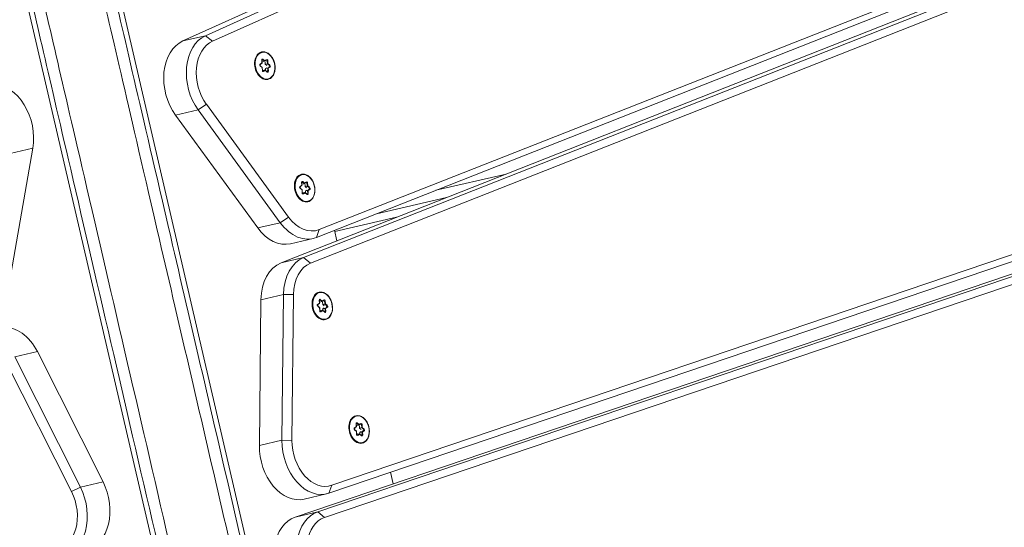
# Model space of a CAD drawing. Extents: x 5477758 to 5478338, y 5918274 to 5918502.
# Tile 106 of 121: x 5477951.73 to 5477952.148, y 5918462.759 to 5918462.975. Entities that reach past the tile are written whole.
import ezdxf

# ---------------------------------------------------------------- set-up
doc = ezdxf.new("R2010")
doc.units = 0
doc.layers.get('0').update_dxf_attribs({"color": 8, "linetype": 'CONTINUOUS', "lineweight": 13})
doc.layers.add('0_PROJEKTOWANE ZABAWKI', color=8, linetype='CONTINUOUS', lineweight=0)

# ---------------------------------------------------------------- blocks, each defined once
blk = doc.blocks.new('zw$CEC1')
for p, q in [((1094.523, -593.651), (1100.999, -659.137)), ((1101.299, -659.334), (1094.823, -593.848)), ((1102.263, -659.748), (1095.787, -594.262)), ((1080.973, -594.636), (1090.271, -657.193)), ((1095.487, -594.489), (1101.963, -659.975)), ((1068.21, -595.045), (1081.13, -660.052)), ((1081.427, -659.81), (1068.507, -594.803)), ((1090.569, -657.383), (1081.271, -594.826)), ((1081.982, -595.554), (1091.281, -658.111)), ((1091.579, -657.877), (1082.281, -595.32)), ((1101.963, -660.965), (1095.487, -595.479)), ((1081.13, -661.042), (1068.21, -596.035)), ((1091.281, -659.101), (1081.982, -596.544)), ((1089.766, -648.907), (1089.766, -651.976)), ((1090.166, -654.667), (1090.166, -651.598)), ((1090.503, -653.868), (1090.503, -656.569)), ((1090.448, -656.569), (1090.904, -656.569)), ((1090.903, -656.569), (1090.903, -656.559)), ((1101.025, -656.569), (1101.529, -656.569)), ((1088.172, -657.267), (1088.207, -657.353)), ((1088.223, -657.248), (1088.354, -657.271)), ((1088.223, -657.251), (1088.223, -657.248)), ((1088.349, -657.249), (1088.226, -657.227)), ((1088.438, -657.184), (1088.349, -657.249)), ((1088.354, -657.271), (1088.449, -657.202)), ((1088.449, -657.202), (1088.449, -657.206)), ((1088.499, -657.211), (1088.536, -657.303)), ((1088.499, -657.214), (1088.499, -657.211)), ((1088.548, -657.284), (1088.513, -657.197)), ((1090.271, -657.193), (1090.569, -657.383)), ((1098.976, -657.25), (1098.888, -657.315)), ((1098.892, -657.337), (1098.987, -657.268)), ((1098.987, -657.268), (1098.987, -657.272)), ((1099.086, -657.35), (1099.051, -657.263)), ((1082.979, -657.658), (1082.89, -657.723)), ((1082.895, -657.745), (1082.99, -657.676)), ((1082.99, -657.676), (1082.99, -657.679)), ((1083.04, -657.685), (1083.077, -657.777)), ((1083.04, -657.688), (1083.04, -657.685)), ((1083.089, -657.758), (1083.054, -657.671)), ((1088.207, -657.353), (1088.119, -657.417)), ((1088.13, -657.435), (1088.224, -657.366)), ((1088.13, -657.439), (1088.13, -657.435)), ((1088.14, -657.47), (1088.264, -657.492)), ((1088.272, -657.489), (1088.143, -657.466)), ((1088.223, -657.363), (1088.186, -657.271)), ((1088.203, -657.477), (1088.224, -657.462)), ((1088.224, -657.366), (1088.224, -657.462)), ((1088.261, -657.35), (1088.354, -657.366)), ((1088.264, -657.492), (1088.299, -657.578)), ((1088.312, -657.583), (1088.275, -657.491)), ((1088.354, -657.271), (1088.354, -657.366)), ((1088.354, -657.366), (1088.421, -657.318)), ((1088.459, -657.522), (1088.365, -657.59)), ((1088.374, -657.592), (1088.462, -657.527)), ((1088.588, -657.545), (1088.459, -657.522)), ((1088.462, -657.527), (1088.586, -657.549)), ((1088.51, -657.333), (1088.536, -657.399)), ((1088.536, -657.303), (1088.668, -657.326)), ((1088.536, -657.303), (1088.536, -657.399)), ((1088.536, -657.399), (1088.61, -657.411)), ((1088.672, -657.305), (1088.548, -657.284)), ((1088.588, -657.431), (1088.625, -657.523)), ((1088.588, -657.431), (1088.588, -657.523)), ((1088.684, -657.357), (1088.591, -657.425)), ((1088.605, -657.423), (1088.693, -657.358)), ((1088.64, -657.509), (1088.605, -657.423)), ((1088.625, -657.523), (1088.625, -657.526)), ((1088.668, -657.326), (1088.668, -657.33)), ((1090.58, -657.531), (1090.58, -658.521)), ((1093.231, -657.672), (1093.266, -657.758)), ((1093.282, -657.769), (1093.245, -657.677)), ((1093.282, -657.653), (1093.413, -657.676)), ((1093.282, -657.656), (1093.282, -657.653)), ((1093.408, -657.654), (1093.285, -657.632)), ((1093.497, -657.589), (1093.408, -657.654)), ((1093.413, -657.676), (1093.508, -657.607)), ((1093.413, -657.676), (1093.413, -657.771)), ((1093.508, -657.607), (1093.508, -657.611)), ((1093.558, -657.616), (1093.595, -657.708)), ((1093.558, -657.619), (1093.558, -657.616)), ((1093.607, -657.689), (1093.572, -657.602)), ((1093.731, -657.71), (1093.607, -657.689)), ((1098.745, -657.419), (1098.657, -657.484)), ((1098.668, -657.501), (1098.762, -657.432)), ((1098.668, -657.505), (1098.668, -657.501)), ((1098.678, -657.536), (1098.802, -657.558)), ((1098.81, -657.555), (1098.681, -657.532)), ((1098.71, -657.333), (1098.745, -657.419)), ((1098.761, -657.43), (1098.724, -657.338)), ((1098.741, -657.543), (1098.762, -657.528)), ((1098.761, -657.314), (1098.892, -657.337)), ((1098.761, -657.317), (1098.761, -657.314)), ((1098.762, -657.432), (1098.762, -657.528)), ((1098.888, -657.315), (1098.764, -657.293)), ((1098.799, -657.416), (1098.892, -657.433)), ((1098.802, -657.558), (1098.837, -657.645)), ((1098.851, -657.65), (1098.813, -657.558)), ((1098.892, -657.337), (1098.892, -657.433)), ((1098.892, -657.433), (1098.959, -657.384)), ((1098.997, -657.588), (1098.903, -657.656)), ((1098.912, -657.658), (1099.001, -657.593)), ((1099.126, -657.611), (1098.997, -657.588)), ((1099.001, -657.593), (1099.124, -657.615)), ((1099.037, -657.277), (1099.074, -657.369)), ((1099.037, -657.28), (1099.037, -657.277)), ((1099.048, -657.399), (1099.074, -657.465)), ((1099.074, -657.369), (1099.206, -657.392)), ((1099.074, -657.369), (1099.074, -657.465)), ((1099.074, -657.465), (1099.148, -657.478)), ((1099.21, -657.371), (1099.086, -657.35)), ((1099.126, -657.497), (1099.163, -657.589)), ((1099.126, -657.497), (1099.126, -657.589)), ((1099.222, -657.423), (1099.129, -657.491)), ((1099.143, -657.489), (1099.231, -657.424)), ((1099.178, -657.575), (1099.143, -657.489)), ((1099.163, -657.589), (1099.163, -657.592)), ((1099.206, -657.392), (1099.206, -657.396)), ((1082.748, -657.827), (1082.66, -657.891)), ((1082.671, -657.909), (1082.765, -657.84)), ((1082.671, -657.913), (1082.671, -657.909)), ((1082.681, -657.944), (1082.805, -657.966)), ((1082.813, -657.963), (1082.684, -657.94)), ((1082.713, -657.74), (1082.748, -657.827)), ((1082.764, -657.837), (1082.727, -657.745)), ((1082.744, -657.951), (1082.765, -657.936)), ((1082.764, -657.722), (1082.895, -657.745)), ((1082.764, -657.725), (1082.764, -657.722)), ((1082.765, -657.84), (1082.765, -657.936)), ((1082.89, -657.723), (1082.767, -657.701)), ((1082.802, -657.824), (1082.895, -657.84)), ((1082.805, -657.966), (1082.84, -658.052)), ((1082.853, -658.057), (1082.816, -657.965)), ((1082.895, -657.745), (1082.895, -657.84)), ((1082.895, -657.84), (1082.962, -657.791)), ((1083, -657.996), (1082.906, -658.064)), ((1082.915, -658.066), (1083.003, -658.001)), ((1083.129, -658.019), (1083, -657.996)), ((1083.003, -658.001), (1083.127, -658.023)), ((1083.051, -657.807), (1083.077, -657.873)), ((1083.077, -657.777), (1083.209, -657.8)), ((1083.077, -657.777), (1083.077, -657.873)), ((1083.077, -657.873), (1083.151, -657.885)), ((1083.213, -657.779), (1083.089, -657.758)), ((1083.129, -657.905), (1083.166, -657.997)), ((1083.129, -657.905), (1083.129, -657.997)), ((1083.225, -657.831), (1083.132, -657.899)), ((1083.146, -657.897), (1083.234, -657.832)), ((1083.181, -657.983), (1083.146, -657.897)), ((1083.166, -657.997), (1083.166, -658)), ((1083.209, -657.8), (1083.209, -657.804)), ((1091.281, -658.111), (1091.579, -657.877)), ((1093.266, -657.758), (1093.178, -657.822)), ((1093.189, -657.84), (1093.283, -657.771)), ((1093.189, -657.844), (1093.189, -657.84)), ((1093.199, -657.875), (1093.323, -657.897)), ((1093.331, -657.894), (1093.202, -657.871)), ((1093.262, -657.882), (1093.283, -657.867)), ((1093.283, -657.771), (1093.283, -657.867)), ((1093.32, -657.755), (1093.413, -657.771)), ((1093.323, -657.897), (1093.358, -657.984)), ((1093.371, -657.988), (1093.334, -657.896)), ((1093.413, -657.771), (1093.48, -657.723)), ((1093.518, -657.927), (1093.424, -657.995)), ((1093.433, -657.997), (1093.521, -657.932)), ((1093.647, -657.95), (1093.518, -657.927)), ((1093.521, -657.932), (1093.645, -657.954)), ((1093.569, -657.738), (1093.595, -657.804)), ((1093.595, -657.708), (1093.727, -657.731)), ((1093.595, -657.708), (1093.595, -657.804)), ((1093.595, -657.804), (1093.669, -657.816)), ((1093.647, -657.836), (1093.684, -657.928)), ((1093.647, -657.836), (1093.647, -657.928)), ((1093.743, -657.762), (1093.65, -657.83)), ((1093.664, -657.828), (1093.752, -657.763)), ((1093.699, -657.914), (1093.664, -657.828)), ((1093.684, -657.928), (1093.684, -657.931)), ((1093.727, -657.731), (1093.727, -657.735)), ((1089.456, -658.349), (1083.986, -660.673)), ((1089.456, -658.349), (1089.61, -658.743)), ((1091.281, -658.111), (1091.281, -659.101)), ((1084.141, -661.067), (1089.61, -658.743)), ((1089.61, -658.743), (1089.61, -659.733)), ((1092.716, -658.888), (1092.619, -659.301)), ((1098.75, -660.357), (1092.716, -658.888)), ((1092.619, -659.301), (1098.652, -660.77)), ((1092.619, -660.291), (1092.619, -659.301)), ((1100.999, -659.137), (1101.299, -659.334)), ((1089.61, -659.733), (1084.141, -662.057)), ((1101.303, -660.422), (1101.303, -659.433)), ((1101.963, -659.975), (1102.263, -659.748)), ((1081.13, -660.052), (1081.427, -659.81)), ((1081.13, -660.052), (1081.13, -661.042)), ((1101.963, -659.975), (1101.963, -660.965)), ((1098.652, -661.76), (1092.619, -660.291)), ((1098.75, -660.357), (1098.652, -660.77)), ((1083.986, -660.673), (1084.141, -661.067)), ((1098.652, -660.77), (1098.652, -661.76)), ((1084.141, -662.057), (1084.141, -661.067)), ((1179.728, -663.216), (1065.128, -663.216)), ((1065.128, -667.14), (1179.728, -667.14)), ((1084.14, -668.298), (1089.609, -670.622)), ((1084.14, -669.288), (1084.14, -668.298)), ((1092.618, -670.065), (1098.651, -668.596)), ((1098.651, -668.596), (1098.651, -669.586)), ((1098.651, -669.586), (1092.618, -671.055)), ((1098.749, -669.998), (1098.651, -669.586)), ((1092.618, -671.055), (1092.618, -670.065)), ((1092.716, -671.467), (1098.749, -669.998))]:
    blk.add_line(p, q)
for centre in [(1088.406, -657.388), (1098.944, -657.454), (1082.947, -657.862), (1093.465, -657.793)]:
    blk.add_ellipse(centre, major_axis=(0.58, 0), ratio=0.707107)
for centre, major_axis, ratio, start_param, end_param in [((1088.215, -657.258), (-0.045, 0), 0.707107, 4.467995, 6.56239), ((1088.172, -657.277), (0.0139, 0.0056), 0.679724, 0, 1.301881), ((1088.215, -657.268), (-0.03, 0), 0.707107, 4.467995, 6.283185), ((1088.406, -657.402), (0.25, 0), 0.707107, 2.189614, 2.547433), ((1088.226, -657.237), (0.0026, 0.0148), 0.171098, 0.800479, 2.371275), ((1088.349, -657.259), (0.0037, -0.0158), 0.19164, 0.688736, 2.259533), ((1088.406, -657.402), (0.25, 0), 0.707107, 1.142416, 1.510388), ((1088.47, -657.206), (0.045, 0), 0.707107, 0.279204, 2.3736), ((1088.438, -657.195), (-0.0089, 0.0121), 0.508626, 3.748748, 5.319544), ((1088.47, -657.217), (0.03, 0), 0.707107, 0.279204, 2.3736), ((1088.513, -657.208), (-0.0139, -0.0056), 0.679724, 4.443473, 6.01427), ((1088.58, -657.319), (1.7, 0), 0.707107, 5.253441, 6.387905), ((1099.008, -657.272), (0.045, 0), 0.707107, 0.279204, 2.3736), ((1098.976, -657.261), (-0.0089, 0.0121), 0.508626, 3.748748, 5.319544), ((1099.008, -657.283), (0.03, 0), 0.707107, 0.279204, 2.3736), ((1099.051, -657.274), (-0.0139, -0.0056), 0.679724, 4.443473, 6.01427), ((1083.011, -657.68), (0.045, 0), 0.707107, 0.279204, 2.3736), ((1082.979, -657.669), (-0.0089, 0.0121), 0.508626, 3.748748, 5.319544), ((1083.011, -657.691), (0.03, 0), 0.707107, 0.279204, 2.3736), ((1083.054, -657.682), (-0.0139, -0.0056), 0.679724, 4.443473, 6.01427), ((1088.406, -657.402), (-0.6, 0), 0.707107, 0, 3.141593), ((1088.151, -657.44), (-0.045, 0), 0.707107, 5.515192, 7.609587), ((1088.119, -657.428), (-0.0089, 0.0121), 0.508626, 3.748748, 5.319544), ((1088.151, -657.45), (-0.03, 0), 0.707107, 5.515192, 6.283185), ((1088.14, -657.481), (0.0026, 0.0148), 0.171098, 0, 0.800479), ((1088.406, -657.402), (-0.25, 0), 0.707107, 0.095219, 0.407877), ((1088.207, -657.363), (0.0166, -0.0047), 0.601017, 0.16912, 1.739916), ((1088.264, -657.503), (-0.0104, -0.0129), 0.462667, 2.890892, 4.192773), ((1088.299, -657.589), (0.0139, 0.0056), 0.679724, 0, 1.301881), ((1088.342, -657.57), (-0.045, 0), 0.707107, 0.279204, 2.3736), ((1088.406, -657.402), (-0.25, 0), 0.707107, 1.152569, 1.475438), ((1088.374, -657.602), (-0.0089, 0.0121), 0.508626, 5.319544, 6.283185), ((1088.462, -657.538), (0.0037, -0.0158), 0.19164, 2.259533, 3.223174), ((1088.548, -657.294), (-0.0104, -0.0129), 0.462667, 4.192773, 5.763569), ((1088.406, -657.402), (-0.25, 0), 0.707107, 2.244927, 2.557585), ((1088.597, -657.518), (0.045, 0), 0.707107, 4.467995, 6.56239), ((1088.586, -657.56), (0.0026, 0.0148), 0.171098, 0, 0.800479), ((1088.605, -657.434), (-0.0166, 0.0047), 0.601017, 4.881509, 6.452305), ((1088.64, -657.52), (-0.0139, -0.0056), 0.679724, 4.443473, 6.01427), ((1088.597, -657.529), (0.03, 0), 0.707107, 0, 0.279204), ((1088.406, -657.402), (0.25, 0), 0.707107, 0.130169, 0.46319), ((1088.672, -657.316), (0.0026, 0.0148), 0.171098, 0.800479, 2.371275), ((1088.661, -657.347), (0.03, 0), 0.707107, 0, 1.326402), ((1088.661, -657.336), (0.045, 0), 0.707107, 5.515192, 7.609587), ((1088.693, -657.369), (-0.0089, 0.0121), 0.508626, 5.319544, 6.283185), ((1088.58, -657.531), (2, 0), 0.707107, 5.253441, 6.387905), ((1093.274, -657.663), (-0.045, 0), 0.707107, 4.467995, 6.56239), ((1093.231, -657.682), (0.0139, 0.0056), 0.679724, 0, 1.301881), ((1093.274, -657.673), (-0.03, 0), 0.707107, 4.467995, 6.283185), ((1093.465, -657.807), (0.25, 0), 0.707107, 2.189614, 2.547433), ((1093.285, -657.642), (0.0026, 0.0148), 0.171098, 0.800479, 2.371275), ((1093.408, -657.664), (0.0037, -0.0158), 0.19164, 0.688736, 2.259533), ((1093.465, -657.807), (0.25, 0), 0.707107, 1.142416, 1.510388), ((1093.529, -657.611), (0.045, 0), 0.707107, 0.279204, 2.3736), ((1093.497, -657.6), (-0.0089, 0.0121), 0.508626, 3.748748, 5.319544), ((1093.529, -657.622), (0.03, 0), 0.707107, 0.279204, 2.3736), ((1093.572, -657.613), (-0.0139, -0.0056), 0.679724, 4.443473, 6.01427), ((1093.607, -657.699), (-0.0104, -0.0129), 0.462667, 4.192773, 5.763569), ((1098.944, -657.468), (-0.6, 0), 0.707107, 0, 3.141593), ((1098.689, -657.506), (-0.045, 0), 0.707107, 5.515192, 7.609587), ((1098.657, -657.494), (-0.0089, 0.0121), 0.508626, 3.748748, 5.319544), ((1098.689, -657.516), (-0.03, 0), 0.707107, 5.515192, 6.283185), ((1098.678, -657.547), (0.0026, 0.0148), 0.171098, 0, 0.800479), ((1098.944, -657.468), (-0.25, 0), 0.707107, 0.095219, 0.407877), ((1098.753, -657.324), (-0.045, 0), 0.707107, 4.467995, 6.56239), ((1098.71, -657.343), (0.0139, 0.0056), 0.679724, 0, 1.301881), ((1098.753, -657.334), (-0.03, 0), 0.707107, 4.467995, 6.283185), ((1098.944, -657.468), (0.25, 0), 0.707107, 2.189614, 2.547433), ((1098.745, -657.43), (0.0166, -0.0047), 0.601017, 0.16912, 1.739916), ((1098.764, -657.304), (0.0026, 0.0148), 0.171098, 0.800479, 2.371275), ((1098.802, -657.569), (-0.0104, -0.0129), 0.462667, 2.890892, 4.192773), ((1098.837, -657.655), (0.0139, 0.0056), 0.679724, 0, 1.301881), ((1098.88, -657.636), (-0.045, 0), 0.707107, 0.279204, 2.3736), ((1098.944, -657.468), (-0.25, 0), 0.707107, 1.152569, 1.475438), ((1098.888, -657.325), (0.0037, -0.0158), 0.19164, 0.688736, 2.259533), ((1098.912, -657.669), (-0.0089, 0.0121), 0.508626, 5.319544, 6.283185), ((1098.944, -657.468), (0.25, 0), 0.707107, 1.142416, 1.510388), ((1099.001, -657.604), (0.0037, -0.0158), 0.19164, 2.259533, 3.223174), ((1099.086, -657.36), (-0.0104, -0.0129), 0.462667, 4.192773, 5.763569), ((1098.944, -657.468), (-0.25, 0), 0.707107, 2.244927, 2.557585), ((1099.135, -657.584), (0.045, 0), 0.707107, 4.467995, 6.56239), ((1099.124, -657.626), (0.0026, 0.0148), 0.171098, 0, 0.800479), ((1099.143, -657.5), (-0.0166, 0.0047), 0.601017, 4.881509, 6.452305), ((1099.178, -657.586), (-0.0139, -0.0056), 0.679724, 4.443473, 6.01427), ((1099.135, -657.595), (0.03, 0), 0.707107, 0, 0.279204), ((1098.944, -657.468), (0.25, 0), 0.707107, 0.130169, 0.46319), ((1099.21, -657.382), (0.0026, 0.0148), 0.171098, 0.800479, 2.371275), ((1099.199, -657.413), (0.03, 0), 0.707107, 0, 1.326402), ((1099.199, -657.402), (0.045, 0), 0.707107, 5.515192, 7.609587), ((1099.231, -657.435), (-0.0089, 0.0121), 0.508626, 5.319544, 6.283185), ((1082.947, -657.876), (-0.6, 0), 0.707107, 0, 3.141593), ((1082.692, -657.914), (-0.045, 0), 0.707107, 5.515192, 7.609587), ((1082.66, -657.902), (-0.0089, 0.0121), 0.508626, 3.748748, 5.319544), ((1082.692, -657.924), (-0.03, 0), 0.707107, 5.515192, 6.283185), ((1082.681, -657.955), (0.0026, 0.0148), 0.171098, 0, 0.800479), ((1082.947, -657.876), (-0.25, 0), 0.707107, 0.095219, 0.407877), ((1082.756, -657.732), (-0.045, 0), 0.707107, 4.467995, 6.56239), ((1082.713, -657.751), (0.0139, 0.0056), 0.679724, 0, 1.301881), ((1082.756, -657.742), (-0.03, 0), 0.707107, 4.467995, 6.283185), ((1082.947, -657.876), (0.25, 0), 0.707107, 2.189614, 2.547433), ((1082.748, -657.837), (0.0166, -0.0047), 0.601017, 0.16912, 1.739916), ((1082.767, -657.711), (0.0026, 0.0148), 0.171098, 0.800479, 2.371275), ((1082.805, -657.977), (-0.0104, -0.0129), 0.462667, 2.890892, 4.192773), ((1082.84, -658.063), (0.0139, 0.0056), 0.679724, 0, 1.301881), ((1082.883, -658.044), (-0.045, 0), 0.707107, 0.279204, 2.3736), ((1082.947, -657.876), (-0.25, 0), 0.707107, 1.152569, 1.475438), ((1082.89, -657.733), (0.0037, -0.0158), 0.19164, 0.688736, 2.259533), ((1082.915, -658.076), (-0.0089, 0.0121), 0.508626, 5.319544, 6.283185), ((1082.947, -657.876), (0.25, 0), 0.707107, 1.142416, 1.510388), ((1083.003, -658.012), (0.0037, -0.0158), 0.19164, 2.259533, 3.223174), ((1083.089, -657.768), (-0.0104, -0.0129), 0.462667, 4.192773, 5.763569), ((1082.947, -657.876), (-0.25, 0), 0.707107, 2.244927, 2.557585), ((1083.138, -657.992), (0.045, 0), 0.707107, 4.467995, 6.56239), ((1083.127, -658.034), (0.0026, 0.0148), 0.171098, 0, 0.800479), ((1083.146, -657.908), (-0.0166, 0.0047), 0.601017, 4.881509, 6.452305), ((1083.181, -657.994), (-0.0139, -0.0056), 0.679724, 4.443473, 6.01427), ((1083.138, -658.003), (0.03, 0), 0.707107, 0, 0.279204), ((1082.947, -657.876), (0.25, 0), 0.707107, 0.130169, 0.46319), ((1083.213, -657.79), (0.0026, 0.0148), 0.171098, 0.800479, 2.371275), ((1083.202, -657.821), (0.03, 0), 0.707107, 0, 1.326402), ((1083.202, -657.81), (0.045, 0), 0.707107, 5.515192, 7.609587), ((1083.234, -657.843), (-0.0089, 0.0121), 0.508626, 5.319544, 6.283185), ((1093.27, -657.751), (-1.7, 0), 0.707107, 0.10472, 1.239184), ((1093.465, -657.807), (-0.6, 0), 0.707107, 0, 3.141593), ((1093.21, -657.845), (-0.045, 0), 0.707107, 5.515192, 7.609587), ((1093.178, -657.833), (-0.0089, 0.0121), 0.508626, 3.748748, 5.319544), ((1093.21, -657.855), (-0.03, 0), 0.707107, 5.515192, 6.283185), ((1093.199, -657.886), (0.0026, 0.0148), 0.171098, 0, 0.800479), ((1093.465, -657.807), (-0.25, 0), 0.707107, 0.095219, 0.407877), ((1093.266, -657.768), (0.0166, -0.0047), 0.601017, 0.16912, 1.739916), ((1093.323, -657.908), (-0.0104, -0.0129), 0.462667, 2.890892, 4.192773), ((1093.358, -657.994), (0.0139, 0.0056), 0.679724, 0, 1.301881), ((1093.401, -657.975), (-0.045, 0), 0.707107, 0.279204, 2.3736), ((1093.465, -657.807), (-0.25, 0), 0.707107, 1.152569, 1.475438), ((1093.433, -658.007), (-0.0089, 0.0121), 0.508626, 5.319544, 6.283185), ((1093.521, -657.943), (0.0037, -0.0158), 0.19164, 2.259533, 3.223174), ((1093.465, -657.807), (-0.25, 0), 0.707107, 2.244927, 2.557585), ((1093.656, -657.923), (0.045, 0), 0.707107, 4.467995, 6.56239), ((1093.645, -657.965), (0.0026, 0.0148), 0.171098, 0, 0.800479), ((1093.664, -657.839), (-0.0166, 0.0047), 0.601017, 4.881509, 6.452305), ((1093.699, -657.925), (-0.0139, -0.0056), 0.679724, 4.443473, 6.01427), ((1093.656, -657.934), (0.03, 0), 0.707107, 0, 0.279204), ((1093.465, -657.807), (0.25, 0), 0.707107, 0.130169, 0.46319), ((1093.731, -657.721), (0.0026, 0.0148), 0.171098, 0.800479, 2.371275), ((1093.72, -657.752), (0.03, 0), 0.707107, 0, 1.326402), ((1093.72, -657.741), (0.045, 0), 0.707107, 5.515192, 7.609587), ((1093.752, -657.774), (-0.0089, 0.0121), 0.508626, 5.319544, 6.283185), ((1088.58, -658.521), (2, 0), 0.707107, 5.253441, 6.283185), ((1093.27, -657.964), (-2, 0), 0.707107, 0.10472, 1.239184), ((1093.27, -658.953), (-2, 0), 0.707107, 0.10472, 1.239184), ((1099.303, -659.433), (2, 0), 0.707107, 4.380776, 6.352998), ((1099.303, -659.22), (1.7, 0), 0.707107, 4.380776, 6.352998), ((1103.959, -659.664), (-1.7, 0), 0.707107, 0.069813, 2.042035), ((1083.111, -659.855), (-2, 0), 0.707107, 0.139626, 2.111848), ((1083.111, -659.643), (-1.7, 0), 0.707107, 0.139626, 2.111848), ((1103.959, -659.876), (-2, 0), 0.707107, 0.069813, 2.042035), ((1099.303, -660.422), (2, 0), 0.707107, 4.380776, 6.283185), ((1083.111, -660.845), (-2, 0), 0.707107, 0.139626, 2.111848), ((1103.959, -660.866), (-2, 0), 0.707107, 0.069813, 2.042035), ((1083.11, -669.51), (-2, 0), 0.707107, 4.171337, 6.143559), ((1099.303, -669.933), (2, 0), 0.707107, 0, 1.902409), ((1099.303, -670.923), (2, 0), 0.707107, 6.213372, 8.185594), ((1093.269, -671.402), (-2, 0), 0.707107, 5.044002, 6.178466), ((1099.303, -671.135), (1.7, 0), 0.707107, 6.213372, 8.185594)]:
    blk.add_ellipse(centre, major_axis=major_axis, ratio=ratio, start_param=start_param, end_param=end_param)
for points, knots in [([(1087.806, -657.402), (1087.806, -657.357), (1087.816, -657.312), (1087.855, -657.225), (1087.884, -657.184), (1087.959, -657.111), (1088.005, -657.078), (1088.11, -657.025), (1088.168, -657.004), (1088.291, -656.977), (1088.355, -656.971), (1088.483, -656.973), (1088.547, -656.981), (1088.668, -657.012), (1088.725, -657.035), (1088.827, -657.092), (1088.871, -657.126), (1088.942, -657.203), (1088.969, -657.246), (1088.999, -657.327), (1089.006, -657.365), (1089.006, -657.402)], [6.038791, 6.038791, 6.038791, 6.038791, 6.34864, 6.34864, 6.66324, 6.66324, 6.984393, 6.984393, 7.307998, 7.307998, 7.63188, 7.63188, 7.955712, 7.955712, 8.279598, 8.279598, 8.603057, 8.603057, 8.923488, 8.923488, 9.180384, 9.180384, 9.180384, 9.180384]), ([(1088.185, -657.268), (1088.185, -657.269), (1088.185, -657.269), (1088.185, -657.269), (1088.185, -657.269), (1088.185, -657.27), (1088.186, -657.27), (1088.186, -657.27), (1088.186, -657.271), (1088.186, -657.271), (1088.186, -657.271), (1088.186, -657.271)], [0.2443943, 0.2443943, 0.2443943, 0.2443943, 0.3002352, 0.3002352, 0.3560761, 0.3560761, 0.411917, 0.411917, 0.4677579, 0.4677579, 0.5235988, 0.5235988, 0.5235988, 0.5235988]), ([(1098.344, -657.468), (1098.344, -657.423), (1098.354, -657.378), (1098.393, -657.291), (1098.422, -657.251), (1098.497, -657.177), (1098.544, -657.144), (1098.648, -657.091), (1098.706, -657.07), (1098.829, -657.043), (1098.893, -657.037), (1099.021, -657.039), (1099.085, -657.048), (1099.206, -657.078), (1099.263, -657.101), (1099.365, -657.158), (1099.409, -657.192), (1099.48, -657.269), (1099.507, -657.312), (1099.537, -657.393), (1099.544, -657.431), (1099.544, -657.468)], [6.038791, 6.038791, 6.038791, 6.038791, 6.34864, 6.34864, 6.66324, 6.66324, 6.984393, 6.984393, 7.307998, 7.307998, 7.63188, 7.63188, 7.955712, 7.955712, 8.279598, 8.279598, 8.603057, 8.603057, 8.923488, 8.923488, 9.180384, 9.180384, 9.180384, 9.180384]), ([(1082.347, -657.876), (1082.347, -657.831), (1082.357, -657.785), (1082.396, -657.699), (1082.425, -657.658), (1082.5, -657.585), (1082.546, -657.552), (1082.651, -657.499), (1082.709, -657.478), (1082.832, -657.451), (1082.896, -657.445), (1083.024, -657.447), (1083.088, -657.455), (1083.209, -657.486), (1083.266, -657.509), (1083.368, -657.565), (1083.412, -657.6), (1083.483, -657.677), (1083.51, -657.72), (1083.54, -657.801), (1083.547, -657.838), (1083.547, -657.876)], [6.038791, 6.038791, 6.038791, 6.038791, 6.34864, 6.34864, 6.66324, 6.66324, 6.984393, 6.984393, 7.307998, 7.307998, 7.63188, 7.63188, 7.955712, 7.955712, 8.279598, 8.279598, 8.603057, 8.603057, 8.923488, 8.923488, 9.180384, 9.180384, 9.180384, 9.180384]), ([(1088.121, -657.45), (1088.121, -657.451), (1088.121, -657.452), (1088.122, -657.454), (1088.123, -657.455), (1088.125, -657.458), (1088.126, -657.459), (1088.13, -657.462), (1088.132, -657.463), (1088.137, -657.465), (1088.14, -657.466), (1088.143, -657.466)], [0.244394, 0.244394, 0.244394, 0.244394, 0.509675, 0.509675, 0.774955, 0.774955, 1.040236, 1.040236, 1.305516, 1.305516, 1.570796, 1.570796, 1.570796, 1.570796]), ([(1088.312, -657.583), (1088.313, -657.585), (1088.315, -657.587), (1088.318, -657.59), (1088.32, -657.592), (1088.325, -657.594), (1088.328, -657.595), (1088.333, -657.596), (1088.336, -657.597), (1088.343, -657.597), (1088.346, -657.597), (1088.352, -657.596), (1088.355, -657.595), (1088.36, -657.594), (1088.362, -657.592), (1088.365, -657.591), (1088.365, -657.591), (1088.365, -657.59)], [0.523599, 0.523599, 0.523599, 0.523599, 0.927172, 0.927172, 1.204378, 1.204378, 1.47422, 1.47422, 1.746688, 1.746688, 2.021391, 2.021391, 2.295276, 2.295276, 2.566083, 2.566083, 2.617994, 2.617994, 2.617994, 2.617994]), ([(1088.588, -657.545), (1088.591, -657.545), (1088.594, -657.546), (1088.601, -657.545), (1088.604, -657.545), (1088.61, -657.544), (1088.612, -657.543), (1088.617, -657.541), (1088.619, -657.539), (1088.623, -657.537), (1088.624, -657.535), (1088.626, -657.533), (1088.626, -657.531), (1088.627, -657.53), (1088.627, -657.529), (1088.627, -657.529)], [1.570796, 1.570796, 1.570796, 1.570796, 1.844329, 1.844329, 2.119118, 2.119118, 2.392017, 2.392017, 2.661992, 2.661992, 2.936562, 2.936562, 3.253095, 3.253095, 3.385987, 3.385987, 3.385987, 3.385987]), ([(1088.684, -657.357), (1088.685, -657.356), (1088.686, -657.355), (1088.688, -657.354), (1088.688, -657.353), (1088.689, -657.352), (1088.69, -657.351), (1088.69, -657.35), (1088.69, -657.349), (1088.691, -657.348), (1088.691, -657.347), (1088.691, -657.347)], [2.6179939, 2.6179939, 2.6179939, 2.6179939, 2.7715925, 2.7715925, 2.9251911, 2.9251911, 3.0787897, 3.0787897, 3.2323883, 3.2323883, 3.385987, 3.385987, 3.385987, 3.385987]), ([(1092.865, -657.807), (1092.865, -657.762), (1092.875, -657.717), (1092.914, -657.63), (1092.943, -657.589), (1093.018, -657.516), (1093.064, -657.483), (1093.169, -657.43), (1093.227, -657.409), (1093.35, -657.382), (1093.414, -657.376), (1093.542, -657.378), (1093.606, -657.386), (1093.727, -657.417), (1093.784, -657.44), (1093.886, -657.497), (1093.93, -657.531), (1094.001, -657.608), (1094.028, -657.651), (1094.058, -657.732), (1094.065, -657.77), (1094.065, -657.807)], [6.038791, 6.038791, 6.038791, 6.038791, 6.34864, 6.34864, 6.66324, 6.66324, 6.984393, 6.984393, 7.307998, 7.307998, 7.63188, 7.63188, 7.955712, 7.955712, 8.279598, 8.279598, 8.603057, 8.603057, 8.923488, 8.923488, 9.180384, 9.180384, 9.180384, 9.180384]), ([(1093.244, -657.673), (1093.244, -657.674), (1093.244, -657.674), (1093.244, -657.674), (1093.244, -657.674), (1093.244, -657.675), (1093.245, -657.675), (1093.245, -657.675), (1093.245, -657.676), (1093.245, -657.676), (1093.245, -657.676), (1093.245, -657.677)], [0.2443943, 0.2443943, 0.2443943, 0.2443943, 0.3002352, 0.3002352, 0.3560761, 0.3560761, 0.411917, 0.411917, 0.4677579, 0.4677579, 0.5235988, 0.5235988, 0.5235988, 0.5235988]), ([(1098.659, -657.516), (1098.659, -657.517), (1098.659, -657.518), (1098.66, -657.52), (1098.661, -657.521), (1098.663, -657.524), (1098.665, -657.525), (1098.668, -657.528), (1098.67, -657.529), (1098.675, -657.531), (1098.678, -657.532), (1098.681, -657.532)], [0.244394, 0.244394, 0.244394, 0.244394, 0.509675, 0.509675, 0.774955, 0.774955, 1.040236, 1.040236, 1.305516, 1.305516, 1.570796, 1.570796, 1.570796, 1.570796]), ([(1098.723, -657.334), (1098.723, -657.335), (1098.723, -657.335), (1098.723, -657.335), (1098.723, -657.335), (1098.724, -657.336), (1098.724, -657.336), (1098.724, -657.336), (1098.724, -657.337), (1098.724, -657.337), (1098.724, -657.337), (1098.724, -657.338)], [0.2443943, 0.2443943, 0.2443943, 0.2443943, 0.3002352, 0.3002352, 0.3560761, 0.3560761, 0.411917, 0.411917, 0.4677579, 0.4677579, 0.5235988, 0.5235988, 0.5235988, 0.5235988]), ([(1098.851, -657.65), (1098.851, -657.651), (1098.853, -657.653), (1098.856, -657.657), (1098.858, -657.658), (1098.863, -657.66), (1098.866, -657.661), (1098.871, -657.663), (1098.874, -657.663), (1098.881, -657.663), (1098.884, -657.663), (1098.89, -657.662), (1098.893, -657.662), (1098.898, -657.66), (1098.9, -657.658), (1098.903, -657.657), (1098.903, -657.657), (1098.903, -657.656)], [0.523599, 0.523599, 0.523599, 0.523599, 0.927172, 0.927172, 1.204378, 1.204378, 1.47422, 1.47422, 1.746688, 1.746688, 2.021391, 2.021391, 2.295276, 2.295276, 2.566083, 2.566083, 2.617994, 2.617994, 2.617994, 2.617994]), ([(1099.126, -657.611), (1099.129, -657.611), (1099.133, -657.612), (1099.139, -657.612), (1099.142, -657.611), (1099.148, -657.61), (1099.151, -657.609), (1099.155, -657.607), (1099.157, -657.605), (1099.161, -657.603), (1099.162, -657.601), (1099.164, -657.599), (1099.164, -657.597), (1099.165, -657.596), (1099.165, -657.595), (1099.165, -657.595)], [1.570796, 1.570796, 1.570796, 1.570796, 1.844329, 1.844329, 2.119118, 2.119118, 2.392017, 2.392017, 2.661992, 2.661992, 2.936562, 2.936562, 3.253095, 3.253095, 3.385987, 3.385987, 3.385987, 3.385987]), ([(1099.222, -657.423), (1099.223, -657.422), (1099.224, -657.421), (1099.226, -657.42), (1099.226, -657.419), (1099.227, -657.418), (1099.228, -657.417), (1099.228, -657.416), (1099.228, -657.415), (1099.229, -657.414), (1099.229, -657.413), (1099.229, -657.413)], [2.6179939, 2.6179939, 2.6179939, 2.6179939, 2.7715925, 2.7715925, 2.9251911, 2.9251911, 3.0787897, 3.0787897, 3.2323883, 3.2323883, 3.385987, 3.385987, 3.385987, 3.385987]), ([(1082.662, -657.924), (1082.662, -657.925), (1082.662, -657.926), (1082.663, -657.928), (1082.664, -657.929), (1082.666, -657.932), (1082.667, -657.933), (1082.671, -657.936), (1082.673, -657.937), (1082.678, -657.939), (1082.681, -657.94), (1082.684, -657.94)], [0.244394, 0.244394, 0.244394, 0.244394, 0.509675, 0.509675, 0.774955, 0.774955, 1.040236, 1.040236, 1.305516, 1.305516, 1.570796, 1.570796, 1.570796, 1.570796]), ([(1082.726, -657.742), (1082.726, -657.743), (1082.726, -657.743), (1082.726, -657.743), (1082.726, -657.743), (1082.726, -657.744), (1082.727, -657.744), (1082.727, -657.744), (1082.727, -657.745), (1082.727, -657.745), (1082.727, -657.745), (1082.727, -657.745)], [0.2443943, 0.2443943, 0.2443943, 0.2443943, 0.3002352, 0.3002352, 0.3560761, 0.3560761, 0.411917, 0.411917, 0.4677579, 0.4677579, 0.5235988, 0.5235988, 0.5235988, 0.5235988]), ([(1082.853, -658.057), (1082.854, -658.059), (1082.855, -658.061), (1082.859, -658.064), (1082.861, -658.066), (1082.866, -658.068), (1082.869, -658.069), (1082.874, -658.07), (1082.877, -658.071), (1082.884, -658.071), (1082.887, -658.071), (1082.893, -658.07), (1082.896, -658.069), (1082.901, -658.067), (1082.903, -658.066), (1082.906, -658.065), (1082.906, -658.065), (1082.906, -658.064)], [0.523599, 0.523599, 0.523599, 0.523599, 0.927172, 0.927172, 1.204378, 1.204378, 1.47422, 1.47422, 1.746688, 1.746688, 2.021391, 2.021391, 2.295276, 2.295276, 2.566083, 2.566083, 2.617994, 2.617994, 2.617994, 2.617994]), ([(1083.129, -658.019), (1083.132, -658.019), (1083.135, -658.02), (1083.142, -658.019), (1083.145, -658.019), (1083.151, -658.018), (1083.153, -658.017), (1083.158, -658.015), (1083.16, -658.013), (1083.164, -658.011), (1083.165, -658.009), (1083.167, -658.007), (1083.167, -658.005), (1083.168, -658.004), (1083.168, -658.003), (1083.168, -658.003)], [1.570796, 1.570796, 1.570796, 1.570796, 1.844329, 1.844329, 2.119118, 2.119118, 2.392017, 2.392017, 2.661992, 2.661992, 2.936562, 2.936562, 3.253095, 3.253095, 3.385987, 3.385987, 3.385987, 3.385987]), ([(1083.225, -657.831), (1083.226, -657.83), (1083.227, -657.829), (1083.229, -657.828), (1083.229, -657.827), (1083.23, -657.826), (1083.231, -657.825), (1083.231, -657.824), (1083.231, -657.823), (1083.232, -657.822), (1083.232, -657.821), (1083.232, -657.821)], [2.6179939, 2.6179939, 2.6179939, 2.6179939, 2.7715925, 2.7715925, 2.9251911, 2.9251911, 3.0787897, 3.0787897, 3.2323883, 3.2323883, 3.385987, 3.385987, 3.385987, 3.385987]), ([(1093.18, -657.855), (1093.18, -657.856), (1093.18, -657.857), (1093.181, -657.859), (1093.182, -657.86), (1093.184, -657.863), (1093.185, -657.864), (1093.189, -657.867), (1093.191, -657.868), (1093.196, -657.87), (1093.199, -657.871), (1093.202, -657.871)], [0.244394, 0.244394, 0.244394, 0.244394, 0.509675, 0.509675, 0.774955, 0.774955, 1.040236, 1.040236, 1.305516, 1.305516, 1.570796, 1.570796, 1.570796, 1.570796]), ([(1093.371, -657.988), (1093.372, -657.99), (1093.373, -657.992), (1093.377, -657.995), (1093.379, -657.997), (1093.384, -657.999), (1093.387, -658), (1093.392, -658.002), (1093.395, -658.002), (1093.402, -658.002), (1093.405, -658.002), (1093.411, -658.001), (1093.414, -658), (1093.419, -657.999), (1093.421, -657.997), (1093.424, -657.996), (1093.424, -657.996), (1093.424, -657.995)], [0.523599, 0.523599, 0.523599, 0.523599, 0.927172, 0.927172, 1.204378, 1.204378, 1.47422, 1.47422, 1.746688, 1.746688, 2.021391, 2.021391, 2.295276, 2.295276, 2.566083, 2.566083, 2.617994, 2.617994, 2.617994, 2.617994]), ([(1093.647, -657.95), (1093.65, -657.95), (1093.653, -657.951), (1093.66, -657.95), (1093.663, -657.95), (1093.669, -657.949), (1093.671, -657.948), (1093.676, -657.946), (1093.678, -657.944), (1093.682, -657.942), (1093.683, -657.94), (1093.685, -657.938), (1093.685, -657.936), (1093.686, -657.935), (1093.686, -657.934), (1093.686, -657.934)], [1.570796, 1.570796, 1.570796, 1.570796, 1.844329, 1.844329, 2.119118, 2.119118, 2.392017, 2.392017, 2.661992, 2.661992, 2.936562, 2.936562, 3.253095, 3.253095, 3.385987, 3.385987, 3.385987, 3.385987]), ([(1093.743, -657.762), (1093.744, -657.761), (1093.745, -657.76), (1093.747, -657.759), (1093.747, -657.758), (1093.748, -657.757), (1093.749, -657.756), (1093.749, -657.755), (1093.749, -657.754), (1093.75, -657.753), (1093.75, -657.752), (1093.75, -657.752)], [2.6179939, 2.6179939, 2.6179939, 2.6179939, 2.7715925, 2.7715925, 2.9251911, 2.9251911, 3.0787897, 3.0787897, 3.2323883, 3.2323883, 3.385987, 3.385987, 3.385987, 3.385987]), ([(1185.928, -663.428), (1185.92, -663.428), (1185.912, -663.428), (1185.718, -663.428), (1185.535, -663.428), (1184.553, -663.428), (1183.711, -663.428), (1181.437, -663.428), (1179.931, -663.428), (1175.708, -663.428), (1172.842, -663.428), (1167.867, -663.428), (1165.775, -663.428), (1161.975, -663.428), (1160.125, -663.428), (1157.094, -663.428), (1155.952, -663.428), (1152.126, -663.428), (1149.918, -663.428), (1144.631, -663.428), (1141.592, -663.428), (1133.362, -663.428), (1129.292, -663.428), (1125.141, -663.428), (1121.09, -663.428), (1116.962, -663.428), (1109.398, -663.428), (1105.404, -663.428), (1097.178, -663.428), (1092.945, -663.428), (1086.247, -663.428), (1084.057, -663.428), (1080.368, -663.428), (1078.913, -663.428), (1076.716, -663.428), (1075.923, -663.428), (1074.514, -663.428), (1073.944, -663.428), (1071.753, -663.428), (1070.083, -663.428), (1066.71, -663.428), (1065.138, -663.428), (1062.035, -663.428), (1060.513, -663.428), (1058.928, -663.428)], [1.481535, 1.481535, 1.481535, 1.481535, 1.518758, 1.518758, 2.379658, 2.379658, 5.597938, 5.597938, 10.538019, 10.538019, 18.696385, 18.696385, 24.527079, 24.527079, 29.575647, 29.575647, 32.535382, 32.535382, 39.355172, 39.355172, 49.134696, 49.134696, 58.493436, 58.493436, 58.493436, 67.627244, 67.627244, 74.794433, 74.794433, 81.961623, 81.961623, 87.411225, 87.411225, 93.164019, 93.164019, 96.599059, 96.599059, 98.916813, 98.916813, 105.38718, 105.38718, 110.834573, 110.834573, 115.773922, 115.773922, 115.773922, 115.773922]), ([(1058.927, -663.92), (1060.523, -663.92), (1062.054, -663.92), (1065.164, -663.92), (1066.734, -663.92), (1070.101, -663.92), (1071.766, -663.92), (1073.946, -663.92), (1074.514, -663.92), (1075.915, -663.92), (1076.705, -663.92), (1078.897, -663.92), (1080.352, -663.92), (1084.045, -663.92), (1086.239, -663.92), (1092.944, -663.92), (1097.179, -663.92), (1105.409, -663.92), (1109.403, -663.92), (1116.968, -663.92), (1121.096, -663.92), (1125.146, -663.92), (1129.296, -663.92), (1133.365, -663.92), (1141.591, -663.92), (1144.628, -663.92), (1149.914, -663.92), (1152.123, -663.92), (1155.951, -663.92), (1157.093, -663.92), (1160.126, -663.92), (1161.976, -663.92), (1165.775, -663.92), (1167.866, -663.92), (1172.838, -663.92), (1175.7, -663.92), (1179.913, -663.92), (1181.414, -663.92), (1183.676, -663.92), (1184.512, -663.92), (1185.486, -663.92), (1185.666, -663.92), (1185.878, -663.92), (1185.905, -663.92), (1185.933, -663.92)], [-115.806845, -115.806845, -115.806845, -115.806845, -110.834573, -110.834573, -105.38718, -105.38718, -98.916813, -98.916813, -96.599059, -96.599059, -93.164019, -93.164019, -87.411225, -87.411225, -81.961623, -81.961623, -74.794433, -74.794433, -67.627244, -67.627244, -58.493436, -58.493436, -58.493436, -49.134696, -49.134696, -39.355172, -39.355172, -32.535382, -32.535382, -29.575647, -29.575647, -24.527079, -24.527079, -18.696385, -18.696385, -10.538019, -10.538019, -5.597938, -5.597938, -2.379658, -2.379658, -1.518758, -1.518758, -1.390315, -1.390315, -1.390315, -1.390315]), ([(1185.933, -666.435), (1184.96, -666.435), (1183.865, -666.435), (1181.31, -666.435), (1179.819, -666.435), (1175.892, -666.435), (1173.383, -666.435), (1168.638, -666.435), (1166.306, -666.435), (1162.268, -666.435), (1160.59, -666.435), (1155.531, -666.435), (1153.392, -666.435), (1145.933, -666.435), (1142.968, -666.435), (1138.957, -666.435), (1136.135, -666.435), (1132.796, -666.435), (1122.514, -666.435), (1116.479, -666.435), (1104.632, -666.435), (1098.821, -666.435), (1090.619, -666.435), (1087.898, -666.435), (1083.133, -666.435), (1081.427, -666.435), (1078.494, -666.435), (1077.267, -666.435), (1075.113, -666.435), (1074.209, -666.435), (1072.179, -666.435), (1071.052, -666.435), (1067.125, -666.435), (1063.755, -666.435), (1058.927, -666.435)], [0.478318, 0.478318, 0.478318, 0.478318, 3.307686, 3.307686, 6.615372, 6.615372, 11.720097, 11.720097, 16.66119, 16.66119, 20.086268, 20.086268, 26.717745, 26.717745, 33.32238, 33.32238, 33.32238, 37.968614, 37.968614, 43.976092, 43.976092, 49.98357, 49.98357, 53.186468, 53.186468, 56.000528, 56.000528, 58.814588, 58.814588, 60.765103, 60.765103, 62.715617, 62.715617, 66.516875, 66.516875, 66.516875, 66.516875]), ([(1058.928, -666.928), (1063.735, -666.928), (1067.098, -666.928), (1071.031, -666.928), (1072.164, -666.928), (1074.207, -666.928), (1075.118, -666.928), (1077.286, -666.928), (1078.517, -666.928), (1081.448, -666.928), (1083.15, -666.928), (1087.906, -666.928), (1090.624, -666.928), (1098.817, -666.928), (1104.626, -666.928), (1116.47, -666.928), (1122.506, -666.928), (1132.791, -666.928), (1136.133, -666.928), (1138.956, -666.928), (1142.971, -666.928), (1145.939, -666.928), (1153.396, -666.928), (1155.532, -666.928), (1160.588, -666.928), (1162.267, -666.928), (1166.306, -666.928), (1168.639, -666.928), (1173.39, -666.928), (1175.904, -666.928), (1179.844, -666.928), (1181.342, -666.928), (1183.883, -666.928), (1184.96, -666.928), (1185.928, -666.928)], [-66.505201, -66.505201, -66.505201, -66.505201, -62.715617, -62.715617, -60.765103, -60.765103, -58.814588, -58.814588, -56.000528, -56.000528, -53.186468, -53.186468, -49.98357, -49.98357, -43.976092, -43.976092, -37.968614, -37.968614, -33.32238, -33.32238, -33.32238, -26.717745, -26.717745, -20.086268, -20.086268, -16.66119, -16.66119, -11.720097, -11.720097, -6.615372, -6.615372, -3.307686, -3.307686, -0.555747, -0.555747, -0.555747, -0.555747])]:
    blk.add_open_spline(points, degree=3, knots=knots)

msp = doc.modelspace()

# ---------------------------------------------------------------- block references
at = {"layer": '0_PROJEKTOWANE ZABAWKI', "xscale": 0.009981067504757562, "yscale": 0.009981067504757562, "zscale": 0.009981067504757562, "rotation": 283.0720937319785}
msp.add_blockref('zw$CEC1', (5477955.78541, 5918474.9692), dxfattribs=at)

doc.saveas('drawing.dxf')
